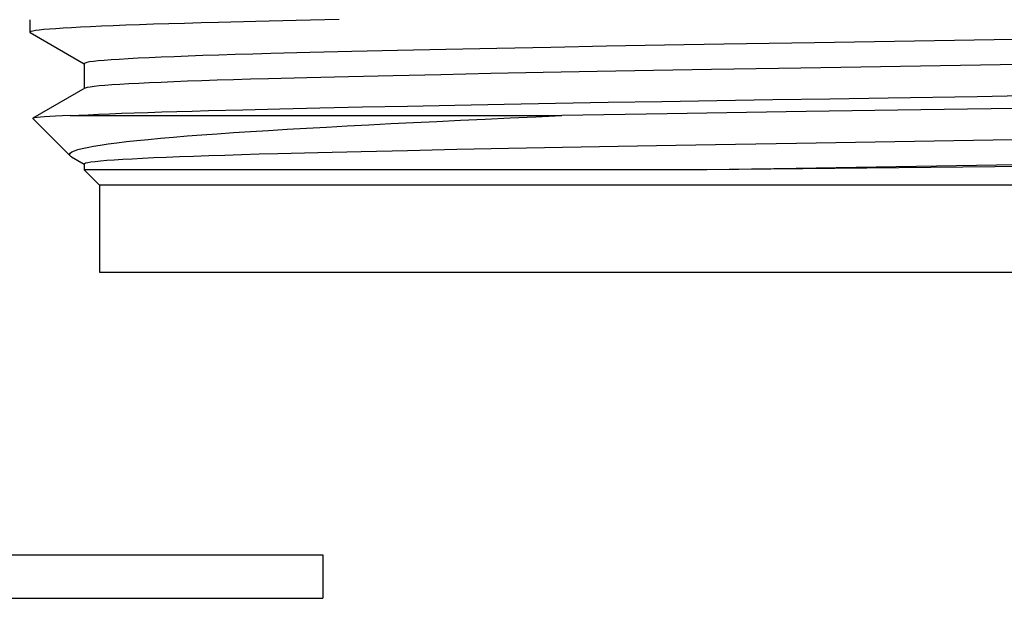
# Model space of a CAD drawing. Header units: centimetres. Extents: x 22052 to 56535, y 76485 to 78519.
# Tile 205 of 235: x 54357.41 to 54360.81, y 77733.68 to 77735.68. Entities that reach past the tile are written whole.
import ezdxf

# ---------------------------------------------------------------- set-up
doc = ezdxf.new("R2010")
doc.units = ezdxf.units.CM
doc.layers.add('$_urządzenia', color=250, linetype='Continuous')

# ---------------------------------------------------------------- blocks, each defined once
blk = doc.blocks.new('A$C92957c0b')
at = {"layer": '$_urządzenia'}
h = blk.add_hatch(dxfattribs=at)
h.set_pattern_fill('_USER', color=256, scale=11.9003414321, angle=285.0000000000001, pattern_type=0)
h.set_pattern_definition([(285.0000000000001, (-1585.0724248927, -2113.6056866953), (11.49484713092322, 3.080035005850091), [])])
h.paths.add_polyline_path([(-212.1184111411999, -1126), (-212.1184111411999, -1127), (-226.9642974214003, -1127), (-227.0064522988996, -1126.756970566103), (-227.0480494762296, -1126.509294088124), (-227.0890889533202, -1126.256970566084), (-227.1295707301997, -1126)])
for p, q in [((-218.8499999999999, -1113.693181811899), (-218.8499999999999, -1113.981818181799)), ((-213.6589831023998, -1113.735159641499), (-214.5115826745, -1113.7564859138)), ((-212.7297259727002, -1113.713261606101), (-213.6589831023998, -1113.735159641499)), ((-211.7374419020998, -1113.6911424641), (-212.7297259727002, -1113.713261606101)), ((-218.841933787, -1113.9910979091), (-217.6022808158, -1114.7070674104)), ((-212.4136315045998, -1114.449972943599), (-213.308681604, -1114.473178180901)), ((-211.4443244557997, -1114.426346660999), (-212.4136315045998, -1114.449972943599)), ((-210.4006636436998, -1114.4023098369), (-211.4443244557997, -1114.426346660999)), ((-209.2870160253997, -1114.3779809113), (-210.4006636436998, -1114.4023098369)), ((-208.1108440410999, -1114.3535328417), (-209.2870160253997, -1114.3779809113)), ((-206.875360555, -1114.329038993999), (-208.1108440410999, -1114.3535328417)), ((-205.5876944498, -1114.3046462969), (-206.875360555, -1114.329038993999)), ((-204.2584601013, -1114.280552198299), (-205.5876944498, -1114.3046462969)), ((-202.8963884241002, -1114.256902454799), (-204.2584601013, -1114.280552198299)), ((-217.6001678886, -1114.703409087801), (-217.6001678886, -1115.270882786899)), ((-207.0508371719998, -1114.909707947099), (-208.2515544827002, -1114.9336546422)), ((-205.8024665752, -1114.885898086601), (-207.0508371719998, -1114.909707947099)), ((-204.5102330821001, -1114.8622944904), (-205.8024665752, -1114.885898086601)), ((-203.1786086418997, -1114.8389788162), (-204.5102330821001, -1114.8622944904)), ((-212.4832544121, -1115.0289838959), (-213.3679603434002, -1115.052032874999)), ((-211.5261488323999, -1115.0055468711), (-212.4832544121, -1115.0289838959)), ((-210.4963414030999, -1114.981718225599), (-211.5261488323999, -1115.0055468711)), ((-209.4001041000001, -1114.957653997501), (-210.4963414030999, -1114.981718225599)), ((-208.2515544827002, -1114.9336546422), (-209.4001041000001, -1114.957653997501)), ((-217.5916487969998, -1115.270882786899), (-218.7829730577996, -1115.958940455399)), ((-206.7658353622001, -1115.613990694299), (-205.5556465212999, -1115.592748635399)), ((-205.5556465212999, -1115.592748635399), (-204.3172692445, -1115.5718449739)), ((-204.3172692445, -1115.5718449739), (-203.0545693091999, -1115.551278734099)), ((-214.7447580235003, -1115.7831372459), (-213.9535514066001, -1115.762746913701)), ((-213.9535514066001, -1115.762746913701), (-213.1009765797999, -1115.742307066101)), ((-213.1009765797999, -1115.742307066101), (-212.1822754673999, -1115.7213540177)), ((-212.1822754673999, -1115.7213540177), (-211.2022461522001, -1115.700090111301)), ((-211.2022461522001, -1115.700090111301), (-210.1647798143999, -1115.6785944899)), ((-210.1647798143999, -1115.6785944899), (-209.0758584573, -1115.657006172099)), ((-209.0758584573, -1115.657006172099), (-207.9411383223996, -1115.6354459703)), ((-207.9411383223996, -1115.6354459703), (-206.7658353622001, -1115.613990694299)), ((-201.0022900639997, -1115.8079001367), (-204.1939329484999, -1115.8595990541)), ((-198.3596425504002, -1115.7662369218), (-201.0022900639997, -1115.8079001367)), ((-217.9250991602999, -1116.8249008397), (-218.7851616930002, -1115.964838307)), ((-217.9286512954, -1115.9), (-206.6181873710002, -1115.9)), ((-204.1939329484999, -1115.8595990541), (-206.6181873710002, -1115.9)), ((-211.2334184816, -1116.7304722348), (-212.2282052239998, -1116.754434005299)), ((-210.1654631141, -1116.7061570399), (-211.2334184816, -1116.7304722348)), ((-209.0312949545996, -1116.681654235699), (-210.1654631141, -1116.7061570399)), ((-207.8436307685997, -1116.6572287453), (-209.0312949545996, -1116.681654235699)), ((-206.6058109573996, -1116.632932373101), (-207.8436307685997, -1116.6572287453)), ((-205.3228788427, -1116.6088526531), (-206.6058109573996, -1116.632932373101)), ((-203.9963974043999, -1116.5850139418), (-205.3228788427, -1116.6088526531)), ((-202.6277222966, -1116.561445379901), (-203.9963974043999, -1116.5850139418)), ((-217.8938187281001, -1116.847776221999), (-217.6022808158, -1117.0161583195)), ((-212.2282052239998, -1116.754434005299), (-213.1478417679, -1116.7779850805)), ((-217.6001678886, -1117.012499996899), (-217.6001678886, -1117.1498321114)), ((-217.25, -1117.5), (-217.6001678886, -1117.1498321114)), ((-203.2840519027, -1117.1498321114), (-217.6001678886, -1117.1498321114)), ((-191.5998728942, -1117.027323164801), (-203.2840519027, -1117.1498321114)), ((-217.25, -1117.5), (-217.25, -1119.5)), ((-172.75, -1117.5), (-217.25, -1117.5)), ((-217.2499664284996, -1119.5), (-172.7500335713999, -1119.5)), ((-227.0073637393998, -1126), (-212.1184111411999, -1126)), ((-212.1184111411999, -1126), (-212.1184111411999, -1127)), ((-226.8972159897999, -1127), (-212.1184111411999, -1127))]:
    blk.add_line(p, q, dxfattribs=at)
for points in [[(-214.5115826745, -1113.7564859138), (-214.911392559, -1113.7671637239), (-215.2939969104, -1113.777961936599), (-215.6586584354, -1113.7888268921), (-216.0054731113, -1113.799768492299), (-216.3344069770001, -1113.8108076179), (-216.6446677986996, -1113.821923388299), (-216.9352873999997, -1113.833063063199), (-217.2057914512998, -1113.844216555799), (-217.4562521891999, -1113.855393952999), (-217.686630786, -1113.8665727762), (-217.8968370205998, -1113.8777599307), (-218.0865231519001, -1113.8889485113), (-218.2553227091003, -1113.900095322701), (-218.4029715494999, -1113.9111858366), (-218.5296343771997, -1113.9222345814), (-218.6355209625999, -1113.933241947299), (-218.7206179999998, -1113.944226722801), (-218.7844518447, -1113.9551701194), (-218.8267074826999, -1113.966016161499), (-218.8475142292, -1113.976684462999), (-218.8499999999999, -1113.981829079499)], [(-218.8499999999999, -1113.981829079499), (-218.8472344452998, -1113.98725541), (-218.8419337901, -1113.991105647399)], [(-187.0248804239, -1113.994058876), (-200.8048074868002, -1114.222113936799), (-202.8963884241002, -1114.256902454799)], [(-213.308681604, -1114.473178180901), (-213.7274469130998, -1114.484732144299), (-214.1280235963, -1114.4964357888), (-214.5099186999, -1114.508282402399), (-214.8723075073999, -1114.520254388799), (-215.2146891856, -1114.5323434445), (-215.5360403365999, -1114.5445209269), (-215.8349949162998, -1114.5567373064), (-216.1107086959, -1114.568953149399), (-216.3633265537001, -1114.5811678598), (-216.5930818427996, -1114.593389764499), (-216.7997371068, -1114.605606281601), (-216.9828783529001, -1114.617790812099), (-217.1423908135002, -1114.6299308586), (-217.2780469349, -1114.642000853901), (-217.3898518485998, -1114.6539883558), (-217.4779601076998, -1114.665900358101), (-217.5423459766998, -1114.6777317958), (-217.5828822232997, -1114.6894502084), (-217.5996282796, -1114.7010220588), (-217.6001432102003, -1114.703423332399)], [(-186.9018918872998, -1114.5692178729), (-201.1254577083, -1114.8046731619), (-203.1786086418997, -1114.8389788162)], [(-213.3679603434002, -1115.052032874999), (-213.7805407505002, -1115.0635025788), (-214.1727323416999, -1115.075043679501), (-214.5451275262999, -1115.0866701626), (-214.8976776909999, -1115.0983802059), (-215.2296650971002, -1115.1101494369), (-215.5408000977, -1115.121965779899), (-215.8315127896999, -1115.133846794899), (-216.1013482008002, -1115.145778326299), (-216.3497331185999, -1115.1577383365), (-216.5766978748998, -1115.169733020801), (-216.7819268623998, -1115.181754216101), (-216.9647959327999, -1115.1937728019), (-217.124874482, -1115.205763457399), (-217.2617820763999, -1115.217694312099), (-217.3755397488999, -1115.229560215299), (-217.4662694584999, -1115.2413754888), (-217.5339135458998, -1115.2531549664), (-217.5780312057, -1115.264845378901), (-217.5916487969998, -1115.270882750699)], [(-203.0545693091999, -1115.551278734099), (-201.7681995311, -1115.5309958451), (-200.4536840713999, -1115.5104204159)], [(-200.4536840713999, -1115.5104204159), (-199.1130790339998, -1115.4894239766), (-197.0672432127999, -1115.4573757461)], [(-197.0672432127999, -1115.4573757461), (-196.3797824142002, -1115.4466195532), (-195, -1115.424996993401)], [(-217.9286512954, -1115.9), (-217.7290556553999, -1115.8891711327), (-217.5105185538, -1115.8783636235), (-217.2732474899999, -1115.8675774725), (-217.0173369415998, -1115.8567988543), (-216.7431352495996, -1115.846041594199), (-216.4513328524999, -1115.8353471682), (-216.1422959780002, -1115.824716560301), (-215.8163620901, -1115.814148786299), (-215.4743411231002, -1115.8036823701), (-215.1171276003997, -1115.7933591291), (-214.7447580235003, -1115.7831372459)], [(-195, -1115.714639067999), (-195.6740807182, -1115.7248842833), (-198.3596425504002, -1115.7662369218)], [(-218.7829923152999, -1115.958921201), (-218.7859122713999, -1115.96151454), (-218.7851370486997, -1115.964862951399)], [(-217.9286021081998, -1115.9), (-218.1043030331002, -1115.906938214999), (-218.2602751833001, -1115.913859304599), (-218.3963285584, -1115.9207632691), (-218.5123675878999, -1115.9276616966), (-218.6081247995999, -1115.934542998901), (-218.6833237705, -1115.9413724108), (-218.7379479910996, -1115.9481261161), (-218.7721318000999, -1115.954827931), (-218.7829923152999, -1115.958921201)], [(-217.9251794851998, -1116.824820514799), (-217.9361368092, -1116.8106589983), (-217.9397337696, -1116.785358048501), (-217.9229285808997, -1116.7598381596), (-217.8855764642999, -1116.733974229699), (-217.8274878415, -1116.7078913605), (-217.7488645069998, -1116.6817152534), (-217.6501048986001, -1116.6554570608), (-217.5312026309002, -1116.6291056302), (-217.3918879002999, -1116.602753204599), (-217.2321135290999, -1116.5764327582), (-217.0520788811, -1116.550111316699), (-216.8517476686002, -1116.5237822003), (-216.6310907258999, -1116.4974073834), (-216.3903157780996, -1116.4710248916), (-216.1298035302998, -1116.444742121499), (-215.8498168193, -1116.418568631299), (-215.5505603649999, -1116.392494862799), (-215.2324707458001, -1116.3665995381), (-214.8962437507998, -1116.3409518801), (-214.5418786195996, -1116.315482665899), (-214.1686745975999, -1116.290062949), (-213.7762241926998, -1116.264731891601), (-213.3653251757, -1116.239450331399), (-212.9370079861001, -1116.213971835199), (-212.4916479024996, -1116.1881819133), (-212.0295175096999, -1116.1621950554), (-211.5516478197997, -1116.136108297), (-211.0586332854, -1116.1099226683), (-210.5507820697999, -1116.083637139), (-210.0288233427, -1116.057345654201), (-209.4937655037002, -1116.031066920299), (-208.9456468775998, -1116.004782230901), (-208.3837047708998, -1115.978529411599), (-207.8079564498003, -1115.952321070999), (-207.2192908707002, -1115.9261446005), (-206.6181911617, -1115.9)], [(-186.7394407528, -1116.298264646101), (-201.2235219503, -1116.5381269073), (-202.6277222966, -1116.561445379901)], [(-217.8937458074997, -1116.8478493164), (-217.9120291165, -1116.835990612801), (-217.9251794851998, -1116.824820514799)], [(-213.1478417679, -1116.7779850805), (-213.5757319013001, -1116.789561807), (-213.9834895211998, -1116.801224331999), (-214.3715372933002, -1116.812996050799), (-214.7394508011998, -1116.824865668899), (-215.0863266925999, -1116.8368042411), (-215.4119324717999, -1116.8488026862), (-215.7167185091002, -1116.860880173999), (-216.0002334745, -1116.8730252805), (-216.2617320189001, -1116.8852115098), (-216.5010339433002, -1116.8974358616), (-216.7177352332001, -1116.909685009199), (-216.9112689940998, -1116.9219329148), (-217.0812397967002, -1116.934157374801), (-217.2273384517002, -1116.946335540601), (-217.3494129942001, -1116.9584508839), (-217.4473921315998, -1116.970490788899), (-217.5212569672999, -1116.9824482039), (-217.5708916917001, -1116.9942919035), (-217.5963380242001, -1117.0059745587), (-217.6001432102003, -1117.0125142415)], [(-186.9473380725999, -1116.8790855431), (-201.2303523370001, -1117.115498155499), (-203.2812292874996, -1117.149832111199)]]:
    blk.add_lwpolyline(points, dxfattribs=at)

msp = doc.modelspace()

# ---------------------------------------------------------------- block references
at = {"layer": '$_urządzenia', "xscale": 0.15, "yscale": 0.15, "zscale": 0.15}
msp.add_blockref('A$C92957c0b', (54390.2746603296, 77902.73227193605), dxfattribs=at)

doc.saveas('drawing.dxf')
